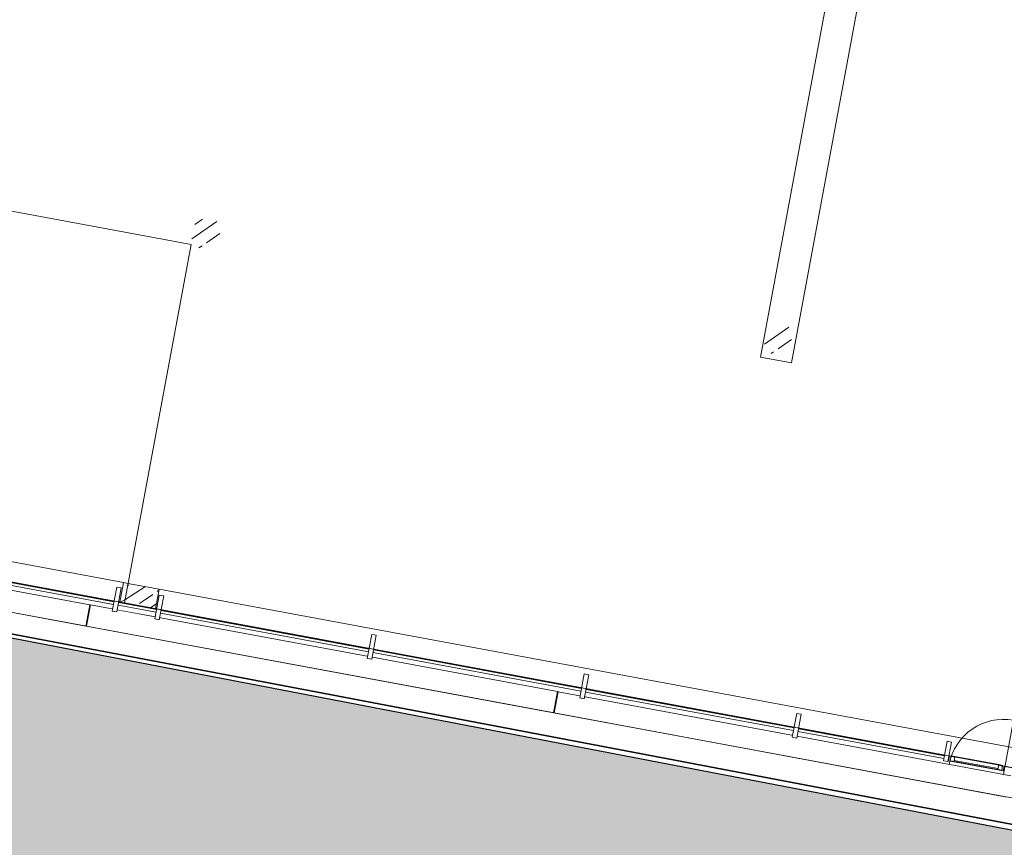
# Model space of a CAD drawing. Header units: metres. Extents: x -499360 to 60282433, y -11592314 to 5708004.
# Tile 38 of 128: x 32353358 to 32353369, y 5707902 to 5707911. Entities that reach past the tile are written whole.
import ezdxf

# ---------------------------------------------------------------- set-up
doc = ezdxf.new("R2010")
doc.units = ezdxf.units.M
doc.header["$LTSCALE"] = 0.75
doc.set_wipeout_variables(frame=1)
doc.layers.get('0').update_dxf_attribs({"linetype": 'CONTINUOUS'})
doc.layers.add('10414948$0$ST-LIN-Gehweg', color=2, linetype='CONTINUOUS')
doc.layers.add('10414949$0$ST-Gehweg-Sol', color=7, linetype='CONTINUOUS', lineweight=0, true_color=0xffd7a8)
for name, color, linetype, lineweight in [('10417023$0$#9_002_GES I Übersicht Erdgeschoss_1_101_Wand Aussen.A', 7, 'CONTINUOUS', 25), ('10417023$0$#9_002_GES I Übersicht Erdgeschoss_1_110_Pfosten-Riegel.A', 7, 'CONTINUOUS', 25), ('10417023$0$#9_002_GES I Übersicht Erdgeschoss_1_112_Fenster.A', 7, 'CONTINUOUS', 25), ('10417023$0$#9_002_GES I Übersicht Erdgeschoss_1_701_Grundstücksgrenze.A', 7, 'CONTINUOUS', 25), ('10417023$0$#9_002_GES I Übersicht Erdgeschoss_1_Neubau_101_Wand Aussen.A', 7, 'CONTINUOUS', 25), ('10417023$0$#9_002_GES I Übersicht Erdgeschoss_1_Neubau_103_Stützen.A', 7, 'CONTINUOUS', 25), ('10417023$0$#9_002_GES I Übersicht Erdgeschoss_1_Neubau_104_Decken.A', 7, 'CONTINUOUS', 25), ('10417023$0$#9_002_GES I Übersicht Erdgeschoss_1_Neubau_105_Unterzug.A', 7, 'CONTINUOUS', 25), ('10417023$0$#9_002_GES I Übersicht Erdgeschoss_1_Neubau_201_Aussenwandbekleidu', 7, 'CONTINUOUS', 25), ('10417023$0$Keine', 7, 'CONTINUOUS', 13)]:
    doc.layers.add(name, color=color, linetype=linetype, lineweight=lineweight)
pattern_1 = [(44.99999999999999, (0, 0), (-0.1697056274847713, 0.1697056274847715), []), (44.99999999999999, (-0.08485281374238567, 0.08485281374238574), (-0.1697056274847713, 0.1697056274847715), [0.18, -0.05999999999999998])]

# ---------------------------------------------------------------- blocks, each defined once
blk = doc.blocks.new('10414949')
at = {"layer": '10414949$0$ST-Gehweg-Sol'}
h = blk.add_hatch(color=256, dxfattribs=at)
h.dxf.hatch_style = 1
h.paths.add_polyline_path([(32353333.50183981, 5707909.19646602), (32353330.05239085, 5707910.696651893, 0.4012203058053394), (32353333.25481369, 5707906.189003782), (32353356.88717925, 5707901.644502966), (32353369.91507676, 5707899.139239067), (32353382.9429741, 5707896.633974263), (32353384.56583989, 5707896.321897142), (32353385.13236019, 5707899.267920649), (32353370.48788053, 5707902.08405432), (32353357.21966946, 5707904.635530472)])
blk = doc.blocks.new('10414948')
at = {"layer": '10414948$0$ST-LIN-Gehweg', "flags": 128}
blk.add_lwpolyline([(32353333.50183981, 5707909.19646602), (32353357.21966946, 5707904.635530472), (32353357.21966946, 5707904.635530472), (32353370.48788053, 5707902.08405432), (32353370.48788053, 5707902.08405432), (32353407.15213483, 5707895.033517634), (32353407.15213483, 5707895.033517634), (32353410.4290705, 5707896.185426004), (32353410.4290705, 5707896.185426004), (32353413.70600617, 5707897.337334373), (32353413.70600617, 5707897.337334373), (32353481.43359485, 5707884.31331786), (32353481.43359485, 5707884.31331786), (32353497.17578959, 5707881.286091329), (32353497.17578959, 5707881.286091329, -0.1101766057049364), (32353499.70410517, 5707880.188862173), (32353499.70410517, 5707880.188862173), (32353502.93879142, 5707877.835765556), (32353502.93879142, 5707877.835765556, 0.1101766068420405), (32353505.46710699, 5707876.738536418), (32353505.46710699, 5707876.738536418), (32353513.19776736, 5707875.251929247), (32353513.19776736, 5707875.251929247), (32353517.00528605, 5707874.519743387)], format="xyb", dxfattribs=at)
blk = doc.blocks.new('10417023$0$#9_MKO_LP5_ARC_GES_UP_00_002_P_G_modell (3D)')
at = {"layer": '10417023$0$#9_002_GES I Übersicht Erdgeschoss_1_Neubau_103_Stützen.A', "linetype": 'Continuous', "lineweight": 5, "true_color": 0xff0000}
h = blk.add_hatch(dxfattribs=at)
h.set_pattern_fill('#9_BETON__STAHLBETON_0001', color=1, style=0, pattern_type=2)
h.set_pattern_definition(pattern_1)
edge = h.paths.add_edge_path()
edge.add_arc((-32353482.69359069, -5707808.90457689), 0.175, 180, 270)
edge.add_arc((-32353482.69359069, -5707808.90457689), 0.175, 270, 360)
edge.add_arc((-32353482.69359069, -5707808.90457689), 0.175, 0, 90)
edge.add_arc((-32353482.69359069, -5707808.90457689), 0.175, 90, 180)
h = blk.add_hatch(dxfattribs=at)
h.set_pattern_fill('#9_BETON__STAHLBETON_0001', color=1, style=0, pattern_type=2)
h.set_pattern_definition(pattern_1)
edge = h.paths.add_edge_path()
edge.add_arc((-32353476.22881512, -5707808.90457689), 0.175, 180, 270)
edge.add_arc((-32353476.22881512, -5707808.90457689), 0.175, 270, 360)
edge.add_arc((-32353476.22881512, -5707808.90457689), 0.175, 0, 90)
edge.add_arc((-32353476.22881512, -5707808.90457689), 0.175, 90, 180)
at = {"layer": '10417023$0$#9_002_GES I Übersicht Erdgeschoss_1_Neubau_101_Wand Aussen.A', "color": 1, "linetype": 'Continuous', "lineweight": 13, "true_color": 0xff0000}
for p, q in [((-32353488.32354148, -5707812.87957639), (-32353482.89354234, -5707812.87957639)), ((-32353488.32354148, -5707812.87957639), (-32353482.89354234, -5707812.87957639)), ((-32353482.49354187, -5707812.87957639), (-32353472.82422781, -5707812.87957639))]:
    blk.add_line(p, q, dxfattribs=at)
at = {"layer": '10417023$0$#9_002_GES I Übersicht Erdgeschoss_1_Neubau_101_Wand Aussen.A', "color": 1, "linetype": 'Continuous', "lineweight": 18, "true_color": 0xff0000}
for p, q in [((-32353482.8435907, -5707812.87957689), (-32353482.89354207, -5707812.87957689)), ((-32353482.4935421, -5707812.87957689), (-32353482.8435907, -5707812.87957689))]:
    blk.add_line(p, q, dxfattribs=at)
at = {"layer": '10417023$0$#9_002_GES I Übersicht Erdgeschoss_1_Neubau_104_Decken.A', "color": 1, "linetype": 'Continuous', "lineweight": 13, "true_color": 0xff0000, "flags": 128}
for points in [[(-32353502.88381506, -5707792.679515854), (-32353502.88381511, -5707803.129576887), (-32353502.84381653, -5707803.129576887), (-32353502.84381653, -5707809.004576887), (-32353499.08931621, -5707809.004576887), (-32353497.57443247, -5707809.004576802), (-32353497.57443247, -5707810.154576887), (-32353495.52481159, -5707810.154576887), (-32353495.52560609, -5707813.099577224), (-32353472.62422376, -5707813.099576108), (-32353472.62422743, -5707808.219546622), (-32353469.004228, -5707808.219576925), (-32353469.004228, -5707794.11457689), (-32353469.004228, -5707790.779532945), (-32353469.004228, -5707790.559532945), (-32353477.474228, -5707790.559532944), (-32353480.474228, -5707790.559532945), (-32353491.124228, -5707790.559532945), (-32353498.444228, -5707790.559532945), (-32353498.444228, -5707792.679576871)], [(-32353498.22421727, -5707790.559532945), (-32353502.84380439, -5707790.559532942), (-32353502.84380439, -5707813.099576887), (-32353495.47442851, -5707813.099576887), (-32353495.47442851, -5707809.05457689), (-32353482.84109309, -5707809.05457689), (-32353482.84357996, -5707813.099573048), (-32353472.62421726, -5707813.099573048), (-32353472.62421726, -5707811.259577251), (-32353472.62421726, -5707806.979589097), (-32353469.00380439, -5707806.979589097), (-32353469.00380439, -5707790.559532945)]]:
    blk.add_lwpolyline(points, close=True, dxfattribs=at)
at = {"layer": '10417023$0$#9_002_GES I Übersicht Erdgeschoss_1_Neubau_105_Unterzug.A', "color": 1, "linetype": 'Continuous', "lineweight": 13, "true_color": 0xff0000}
for p, q in [((-32353476.40240584, -5707803.179490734), (-32353476.40387048, -5707809.129446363)), ((-32353476.0538705, -5707809.12953252), (-32353476.05240585, -5707803.17957689)), ((-32353476.40387048, -5707809.129446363), (-32353476.0538705, -5707809.12953252))]:
    blk.add_line(p, q, dxfattribs=at)
at = {"color": 1, "linetype": 'Continuous', "lineweight": 5, "true_color": 0xff0000}
for points in [[(-32353488.32511627, -5707813.429580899), (-32353483.21815351, -5707813.429580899), (-32353483.21815351, -5707813.189845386), (-32353488.32511627, -5707813.189845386)], [(-32353477.931190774, -5707813.4295809), (-32353472.824228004, -5707813.4295809), (-32353472.824228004, -5707813.189845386), (-32353477.931190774, -5707813.189845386)]]:
    blk.add_wipeout(points, dxfattribs=at).dxf.layer = '10417023$0$#9_002_GES I Übersicht Erdgeschoss_1_Neubau_201_Aussenwandbekleidu'
at = {"layer": '10417023$0$#9_002_GES I Übersicht Erdgeschoss_1_Neubau_201_Aussenwandbekleidu', "color": 1, "linetype": 'Continuous', "lineweight": 13, "true_color": 0xff0000}
for p, q in [((-32353483.21815352, -5707813.189845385), (-32353488.32511628, -5707813.189845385)), ((-32353483.21815352, -5707813.189845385), (-32353483.21815352, -5707813.429580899)), ((-32353472.824228, -5707813.189845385), (-32353477.93119077, -5707813.189845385)), ((-32353477.93119077, -5707813.189845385), (-32353477.93119077, -5707813.429580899)), ((-32353488.32511628, -5707813.429580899), (-32353483.21815352, -5707813.429580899)), ((-32353477.93119077, -5707813.429580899), (-32353472.824228, -5707813.429580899))]:
    blk.add_line(p, q, dxfattribs=at)
at = {"color": 1, "linetype": 'Continuous', "lineweight": 5, "true_color": 0xff0000}
blk.add_wipeout([(-32353482.47854215, -5707813.205054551), (-32353482.47854215, -5707813.099576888), (-32353482.90854215, -5707813.099576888), (-32353482.90854215, -5707813.205054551)], dxfattribs=at).dxf.layer = '10417023$0$#9_002_GES I Übersicht Erdgeschoss_1_110_Pfosten-Riegel.A'
for points, layer in [([(-32353473.47357277, -5707813.147893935), (-32353472.978676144, -5707813.147893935), (-32353472.978676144, -5707813.092893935), (-32353473.47357277, -5707813.092893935)], '10417023$0$#9_002_GES I Übersicht Erdgeschoss_1_110_Pfosten-Riegel.A'), ([(-32353483.208153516, -5707813.429580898), (-32353477.941190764, -5707813.429580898), (-32353477.941190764, -5707813.189845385), (-32353483.208153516, -5707813.189845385)], '10417023$0$#9_002_GES I Übersicht Erdgeschoss_1_Neubau_201_Aussenwandbekleidu')]:
    blk.add_wipeout(points, dxfattribs=at).dxf.layer = layer
at = {"layer": '10417023$0$#9_002_GES I Übersicht Erdgeschoss_1_101_Wand Aussen.A', "color": 1, "linetype": 'Continuous', "lineweight": 13, "true_color": 0xff0000}
blk.add_line((-32353499.3793194, -5707813.429576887), (-32353468.67381512, -5707813.429576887), dxfattribs=at)
at = {"layer": '10417023$0$#9_002_GES I Übersicht Erdgeschoss_1_110_Pfosten-Riegel.A', "color": 1, "linetype": 'Continuous', "lineweight": 13, "true_color": 0xff0000}
blk.add_line((-32353473.47357317, -5707813.092894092), (-32353472.97867581, -5707813.092894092), dxfattribs=at)
at = {"layer": '10417023$0$#9_002_GES I Übersicht Erdgeschoss_1_Neubau_201_Aussenwandbekleidu', "color": 1, "linetype": 'Continuous', "lineweight": 13, "true_color": 0xff0000}
for p, q in [((-32353477.94119076, -5707813.189845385), (-32353483.20815352, -5707813.189845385)), ((-32353483.20815352, -5707813.189845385), (-32353483.20815352, -5707813.429580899)), ((-32353477.94119076, -5707813.189845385), (-32353477.94119076, -5707813.429580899)), ((-32353483.20815352, -5707813.429580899), (-32353477.94119076, -5707813.429580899))]:
    blk.add_line(p, q, dxfattribs=at)
at = {"color": 1, "linetype": 'Continuous', "lineweight": 5, "true_color": 0xff0000}
blk.add_wipeout([(-32353472.95964166, -5707813.152893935), (-32353472.95964166, -5707813.1478939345), (-32353473.492607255, -5707813.1478939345), (-32353473.492607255, -5707813.152893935)], dxfattribs=at).dxf.layer = '10417023$0$#9_002_GES I Übersicht Erdgeschoss_1_110_Pfosten-Riegel.A'
at = {"layer": '10417023$0$#9_002_GES I Übersicht Erdgeschoss_1_110_Pfosten-Riegel.A', "color": 1, "linetype": 'Continuous', "lineweight": 13, "true_color": 0xff0000}
blk.add_line((-32353472.97867581, -5707813.147893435), (-32353473.47357317, -5707813.147893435), dxfattribs=at)
at = {"layer": '10417023$0$#9_002_GES I Übersicht Erdgeschoss_1_110_Pfosten-Riegel.A', "color": 1, "linetype": 'Continuous', "lineweight": 13, "true_color": 0xff0000, "flags": 128}
blk.add_lwpolyline([(-32353472.95964167, -5707813.152893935), (-32353473.49260726, -5707813.152893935), (-32353473.49260726, -5707813.147893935), (-32353472.95964167, -5707813.147893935)], close=True, dxfattribs=at)
at = {"color": 1, "linetype": 'Continuous', "lineweight": 5, "true_color": 0xff0000}
for points in [[(-32353485.60354215, -5707813.137893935), (-32353482.93854215, -5707813.137893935), (-32353482.93854215, -5707813.1078939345), (-32353485.60354215, -5707813.1078939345)], [(-32353480.0512136, -5707813.137893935), (-32353477.66388505, -5707813.137893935), (-32353477.66388505, -5707813.1078939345), (-32353480.0512136, -5707813.1078939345)]]:
    blk.add_wipeout(points, dxfattribs=at).dxf.layer = '10417023$0$#9_002_GES I Übersicht Erdgeschoss_1_110_Pfosten-Riegel.A'
at = {"layer": '10417023$0$#9_002_GES I Übersicht Erdgeschoss_1_110_Pfosten-Riegel.A', "color": 1, "linetype": 'Continuous', "lineweight": 13, "true_color": 0xff0000, "flags": 128}
for points in [[(-32353485.60354215, -5707813.137893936), (-32353485.60354215, -5707813.107893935), (-32353482.93854215, -5707813.107893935), (-32353482.93854215, -5707813.137893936)], [(-32353480.0512136, -5707813.137893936), (-32353480.0512136, -5707813.107893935), (-32353477.66388505, -5707813.107893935), (-32353477.66388505, -5707813.137893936)]]:
    blk.add_lwpolyline(points, close=True, dxfattribs=at)
at = {"color": 1, "linetype": 'Continuous', "lineweight": 5, "true_color": 0xff0000}
for points in [[(-32353473.51640036, -5707813.092893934), (-32353473.51640036, -5707813.1478939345), (-32353473.473572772, -5707813.1478939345), (-32353473.473572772, -5707813.092893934)], [(-32353472.935848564, -5707813.1478939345), (-32353472.935848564, -5707813.092893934), (-32353472.97867615, -5707813.092893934), (-32353472.97867615, -5707813.1478939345)]]:
    blk.add_wipeout(points, dxfattribs=at).dxf.layer = '10417023$0$#9_002_GES I Übersicht Erdgeschoss_1_110_Pfosten-Riegel.A'
at = {"layer": '10417023$0$#9_002_GES I Übersicht Erdgeschoss_1_110_Pfosten-Riegel.A', "color": 1, "linetype": 'Continuous', "lineweight": 13, "true_color": 0xff0000}
blk.add_line((-32353473.47357317, -5707813.137893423), (-32353472.97867581, -5707813.137893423), dxfattribs=at)
at = {"layer": '10417023$0$#9_002_GES I Übersicht Erdgeschoss_1_110_Pfosten-Riegel.A', "color": 1, "linetype": 'Continuous', "lineweight": 13, "true_color": 0xff0000, "flags": 128}
for points in [[(-32353473.51640036, -5707813.092893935), (-32353473.47357277, -5707813.092893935), (-32353473.47357277, -5707813.147893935), (-32353473.51640036, -5707813.147893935)], [(-32353472.93584856, -5707813.147893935), (-32353472.97867615, -5707813.147893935), (-32353472.97867615, -5707813.092893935), (-32353472.93584856, -5707813.092893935)]]:
    blk.add_lwpolyline(points, close=True, dxfattribs=at)
at = {"color": 1, "linetype": 'Continuous', "lineweight": 5, "true_color": 0xff0000}
blk.add_wipeout([(-32353482.92854215, -5707813.137893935), (-32353482.45854215, -5707813.137893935), (-32353482.45854215, -5707813.107893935), (-32353482.92854215, -5707813.107893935)], dxfattribs=at).dxf.layer = '10417023$0$#9_002_GES I Übersicht Erdgeschoss_1_110_Pfosten-Riegel.A'
at = {"layer": '10417023$0$#9_002_GES I Übersicht Erdgeschoss_1_110_Pfosten-Riegel.A', "color": 1, "linetype": 'Continuous', "lineweight": 13, "true_color": 0xff0000, "flags": 128}
blk.add_lwpolyline([(-32353482.92854215, -5707813.137893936), (-32353482.92854215, -5707813.107893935), (-32353482.45854215, -5707813.107893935), (-32353482.45854215, -5707813.137893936)], close=True, dxfattribs=at)
at = {"color": 1, "linetype": 'Continuous', "lineweight": 5, "true_color": 0xff0000}
for points in [[(-32353473.53543485, -5707813.097893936), (-32353473.53543485, -5707813.152893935), (-32353473.49260727, -5707813.152893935), (-32353473.49260727, -5707813.147893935), (-32353473.516400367, -5707813.147893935), (-32353473.516400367, -5707813.097893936)], [(-32353472.91681408, -5707813.152893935), (-32353472.91681408, -5707813.097893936), (-32353472.935848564, -5707813.097893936), (-32353472.935848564, -5707813.147893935), (-32353472.95964167, -5707813.147893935), (-32353472.95964167, -5707813.152893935)]]:
    blk.add_wipeout(points, dxfattribs=at).dxf.layer = '10417023$0$#9_002_GES I Übersicht Erdgeschoss_1_110_Pfosten-Riegel.A'
at = {"layer": '10417023$0$#9_002_GES I Übersicht Erdgeschoss_1_110_Pfosten-Riegel.A', "color": 1, "linetype": 'Continuous', "lineweight": 13, "true_color": 0xff0000, "flags": 128}
for points in [[(-32353473.53543485, -5707813.097893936), (-32353473.51640036, -5707813.097893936), (-32353473.51640036, -5707813.147893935), (-32353473.49260726, -5707813.147893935), (-32353473.49260726, -5707813.152893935), (-32353473.53543485, -5707813.152893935)], [(-32353472.91681408, -5707813.152893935), (-32353472.95964167, -5707813.152893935), (-32353472.95964167, -5707813.147893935), (-32353472.93584856, -5707813.147893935), (-32353472.93584856, -5707813.097893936), (-32353472.91681408, -5707813.097893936)]]:
    blk.add_lwpolyline(points, close=True, dxfattribs=at)
at = {"layer": '10417023$0$#9_002_GES I Übersicht Erdgeschoss_1_112_Fenster.A', "color": 1, "linetype": 'Continuous', "lineweight": 13, "true_color": 0xff0000}
blk.add_line((-32353472.90872505, -5707812.579502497), (-32353472.90872505, -5707813.190935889), dxfattribs=at)
at = {"color": 1, "linetype": 'Continuous', "lineweight": 5, "true_color": 0xff0000}
for points in [[(-32353482.908542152, -5707813.212893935), (-32353482.908542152, -5707812.942893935), (-32353482.958542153, -5707812.942893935), (-32353482.958542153, -5707813.212893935)], [(-32353482.44854215, -5707813.137893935), (-32353480.0612136, -5707813.137893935), (-32353480.0612136, -5707813.1078939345), (-32353482.44854215, -5707813.1078939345)]]:
    blk.add_wipeout(points, dxfattribs=at).dxf.layer = '10417023$0$#9_002_GES I Übersicht Erdgeschoss_1_110_Pfosten-Riegel.A'
at = {"layer": '10417023$0$#9_002_GES I Übersicht Erdgeschoss_1_Neubau_101_Wand Aussen.A', "linetype": 'Continuous', "lineweight": 5, "true_color": 0xff0000}
h = blk.add_hatch(dxfattribs=at)
h.set_pattern_fill('#9_BETON__STAHLBETON_0001', color=1, style=0, pattern_type=2)
h.set_pattern_definition(pattern_1)
h.paths.add_polyline_path([(-32353482.89354203, -5707812.879576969), (-32353482.89354203, -5707813.09957686), (-32353482.8435907, -5707813.09957686), (-32353482.8435907, -5707812.879576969)])
at = {"layer": '10417023$0$#9_002_GES I Übersicht Erdgeschoss_1_110_Pfosten-Riegel.A', "color": 1, "linetype": 'Continuous', "lineweight": 13, "true_color": 0xff0000, "flags": 128}
for points in [[(-32353482.90854215, -5707813.212893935), (-32353482.95854215, -5707813.212893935), (-32353482.95854215, -5707812.942893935), (-32353482.90854215, -5707812.942893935)], [(-32353482.44854215, -5707813.137893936), (-32353482.44854215, -5707813.107893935), (-32353480.0612136, -5707813.107893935), (-32353480.0612136, -5707813.137893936)]]:
    blk.add_lwpolyline(points, close=True, dxfattribs=at)
at = {"layer": '10417023$0$#9_002_GES I Übersicht Erdgeschoss_1_Neubau_101_Wand Aussen.A', "color": 1, "linetype": 'Continuous', "lineweight": 18, "true_color": 0xff0000}
for p, q in [((-32353482.89354234, -5707812.87957639), (-32353482.89354234, -5707813.099576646)), ((-32353482.89354234, -5707812.87957639), (-32353482.89354234, -5707813.099576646)), ((-32353482.89354207, -5707813.09957689), (-32353482.8435907, -5707813.09957689))]:
    blk.add_line(p, q, dxfattribs=at)
at = {"layer": '10417023$0$#9_002_GES I Übersicht Erdgeschoss_1_Neubau_101_Wand Aussen.A', "color": 1, "linetype": 'Continuous', "lineweight": 13, "true_color": 0xff0000}
for p in [(-32353482.89354234, -5707812.87957639), (-32353482.89354234, -5707812.87957639), (-32353488.32354148, -5707813.099576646), (-32353488.32354148, -5707813.099576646)]:
    blk.add_line(p, (-32353482.89354234, -5707813.099576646), dxfattribs=at)
at = {"color": 1, "linetype": 'Continuous', "lineweight": 5, "true_color": 0xff0000}
blk.add_wipeout([(-32353475.256556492, -5707813.137893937), (-32353473.56922794, -5707813.137893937), (-32353473.56922794, -5707813.107893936), (-32353475.256556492, -5707813.107893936)], dxfattribs=at).dxf.layer = '10417023$0$#9_002_GES I Übersicht Erdgeschoss_1_110_Pfosten-Riegel.A'
at = {"layer": '10417023$0$#9_002_GES I Übersicht Erdgeschoss_1_110_Pfosten-Riegel.A', "color": 1, "linetype": 'Continuous', "lineweight": 13, "true_color": 0xff0000, "flags": 128}
blk.add_lwpolyline([(-32353475.25655649, -5707813.137893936), (-32353475.25655649, -5707813.107893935), (-32353473.56922794, -5707813.107893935), (-32353473.56922794, -5707813.137893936)], close=True, dxfattribs=at)
at = {"color": 1, "linetype": 'Continuous', "lineweight": 5, "true_color": 0xff0000}
for points in [[(-32353482.42854214, -5707813.212893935), (-32353482.42854214, -5707812.942893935), (-32353482.47854214, -5707812.942893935), (-32353482.47854214, -5707813.212893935)], [(-32353480.0312136, -5707813.212893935), (-32353480.0312136, -5707812.942893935), (-32353480.0812136, -5707812.942893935), (-32353480.0812136, -5707813.212893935)]]:
    blk.add_wipeout(points, dxfattribs=at).dxf.layer = '10417023$0$#9_002_GES I Übersicht Erdgeschoss_1_110_Pfosten-Riegel.A'
at = {"layer": '10417023$0$#9_002_GES I Übersicht Erdgeschoss_1_Neubau_101_Wand Aussen.A', "linetype": 'Continuous', "lineweight": 5, "true_color": 0xff0000}
h = blk.add_hatch(dxfattribs=at)
h.set_pattern_fill('#9_BETON__STAHLBETON_0001', color=1, style=0, pattern_type=2)
h.set_pattern_definition(pattern_1)
h.paths.add_polyline_path([(-32353482.84359073, -5707812.879576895), (-32353482.84359073, -5707813.099576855), (-32353482.4935421, -5707813.099576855), (-32353482.4935421, -5707812.879576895)])
at = {"layer": '10417023$0$#9_002_GES I Übersicht Erdgeschoss_1_110_Pfosten-Riegel.A', "color": 1, "linetype": 'Continuous', "lineweight": 13, "true_color": 0xff0000, "flags": 128}
for points in [[(-32353482.42854215, -5707813.212893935), (-32353482.47854215, -5707813.212893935), (-32353482.47854215, -5707812.942893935), (-32353482.42854215, -5707812.942893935)], [(-32353480.0312136, -5707813.212893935), (-32353480.0812136, -5707813.212893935), (-32353480.0812136, -5707812.942893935), (-32353480.0312136, -5707812.942893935)]]:
    blk.add_lwpolyline(points, close=True, dxfattribs=at)
at = {"layer": '10417023$0$#9_002_GES I Übersicht Erdgeschoss_1_Neubau_101_Wand Aussen.A', "color": 1, "linetype": 'Continuous', "lineweight": 18, "true_color": 0xff0000}
for p, q in [((-32353482.49354187, -5707813.099576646), (-32353482.49354187, -5707812.87957639)), ((-32353482.8435907, -5707813.09957689), (-32353482.4935421, -5707813.09957689))]:
    blk.add_line(p, q, dxfattribs=at)
at = {"layer": '10417023$0$#9_002_GES I Übersicht Erdgeschoss_1_Neubau_101_Wand Aussen.A', "color": 1, "linetype": 'Continuous', "lineweight": 13, "true_color": 0xff0000}
blk.add_line((-32353482.49354187, -5707813.099576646), (-32353482.49354187, -5707812.87957639), dxfattribs=at)
at = {"color": 1, "linetype": 'Continuous', "lineweight": 5, "true_color": 0xff0000}
for points in [[(-32353473.539227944, -5707813.162893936), (-32353473.539227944, -5707812.942893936), (-32353473.58922794, -5707812.942893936), (-32353473.58922794, -5707813.162893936)], [(-32353477.653885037, -5707813.137893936), (-32353475.266556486, -5707813.137893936), (-32353475.266556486, -5707813.107893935), (-32353477.653885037, -5707813.107893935)]]:
    blk.add_wipeout(points, dxfattribs=at).dxf.layer = '10417023$0$#9_002_GES I Übersicht Erdgeschoss_1_110_Pfosten-Riegel.A'
at = {"layer": '10417023$0$#9_002_GES I Übersicht Erdgeschoss_1_110_Pfosten-Riegel.A', "color": 1, "linetype": 'Continuous', "lineweight": 13, "true_color": 0xff0000, "flags": 128}
for points in [[(-32353473.53922794, -5707813.162893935), (-32353473.58922794, -5707813.162893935), (-32353473.58922794, -5707812.942893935), (-32353473.53922794, -5707812.942893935)], [(-32353477.65388504, -5707813.137893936), (-32353477.65388504, -5707813.107893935), (-32353475.26655649, -5707813.107893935), (-32353475.26655649, -5707813.137893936)]]:
    blk.add_lwpolyline(points, close=True, dxfattribs=at)
at = {"layer": '10417023$0$#9_002_GES I Übersicht Erdgeschoss_1_112_Fenster.A', "color": 1, "linetype": 'Continuous', "lineweight": 13, "true_color": 0xff0000}
blk.add_arc((-32353472.90872505, -5707813.190935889), 0.6114333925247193, 90.00000035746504, 180, dxfattribs=at)
at = {"color": 1, "linetype": 'Continuous', "lineweight": 5, "true_color": 0xff0000}
for points in [[(-32353477.633885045, -5707813.212893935), (-32353477.633885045, -5707812.942893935), (-32353477.68388505, -5707812.942893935), (-32353477.68388505, -5707813.212893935)], [(-32353475.236556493, -5707813.212893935), (-32353475.236556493, -5707812.942893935), (-32353475.286556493, -5707812.942893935), (-32353475.286556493, -5707813.212893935)]]:
    blk.add_wipeout(points, dxfattribs=at).dxf.layer = '10417023$0$#9_002_GES I Übersicht Erdgeschoss_1_110_Pfosten-Riegel.A'
at = {"layer": '10417023$0$#9_002_GES I Übersicht Erdgeschoss_1_101_Wand Aussen.A', "color": 1, "linetype": 'Continuous', "lineweight": 13, "true_color": 0xff0000}
blk.add_line((-32353469.00381513, -5707813.099576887), (-32353499.3793194, -5707813.099576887), dxfattribs=at)
at = {"layer": '10417023$0$#9_002_GES I Übersicht Erdgeschoss_1_110_Pfosten-Riegel.A', "color": 1, "linetype": 'Continuous', "lineweight": 13, "true_color": 0xff0000, "flags": 128}
for points in [[(-32353477.63388504, -5707813.212893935), (-32353477.68388505, -5707813.212893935), (-32353477.68388505, -5707812.942893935), (-32353477.63388504, -5707812.942893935)], [(-32353475.23655649, -5707813.212893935), (-32353475.28655649, -5707813.212893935), (-32353475.28655649, -5707812.942893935), (-32353475.23655649, -5707812.942893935)]]:
    blk.add_lwpolyline(points, close=True, dxfattribs=at)
at = {"layer": '10417023$0$#9_002_GES I Übersicht Erdgeschoss_1_701_Grundstücksgrenze.A', "color": 1, "linetype": 'Continuous', "lineweight": 35, "true_color": 0xff0000, "flags": 128}
blk.add_lwpolyline([(-32353511.47268937, -5707768.718078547), (-32353510.58466005, -5707813.546075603), (-32353471.71535595, -5707813.720027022), (-32353425.53849031, -5707813.961117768)], dxfattribs=at)
at = {"layer": '10417023$0$#9_002_GES I Übersicht Erdgeschoss_1_Neubau_101_Wand Aussen.A', "color": 1, "linetype": 'Continuous', "lineweight": 13, "true_color": 0xff0000}
blk.add_line((-32353482.49354187, -5707813.099576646), (-32353472.82422781, -5707813.099576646), dxfattribs=at)
blk = doc.blocks.new('10417023$0$2_MKO_LP5_LAN_GES_UP_00_002_V_A (3D)')
at = {"layer": '10417023$0$Keine'}
blk.add_blockref('10417023$0$#9_MKO_LP5_ARC_GES_UP_00_002_P_G_modell (3D)', (0, 0), dxfattribs=at)
blk = doc.blocks.new('10417023')
at = {"layer": '10417023$0$Keine', "rotation": 349.4819372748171}
blk.add_blockref('10417023$0$2_MKO_LP5_LAN_GES_UP_00_002_V_A (3D)', (65205154.93137175, 5413829.557758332), dxfattribs=at)

msp = doc.modelspace()

# ---------------------------------------------------------------- block references
msp.add_blockref('10414949', (0, 0))

# ---------------------------------------------------------------- next in the draw order: block references
msp.add_blockref('10417023', (0, 0))

# ---------------------------------------------------------------- next in the draw order: block references
msp.add_blockref('10414948', (0, 0))

doc.saveas('drawing.dxf')
